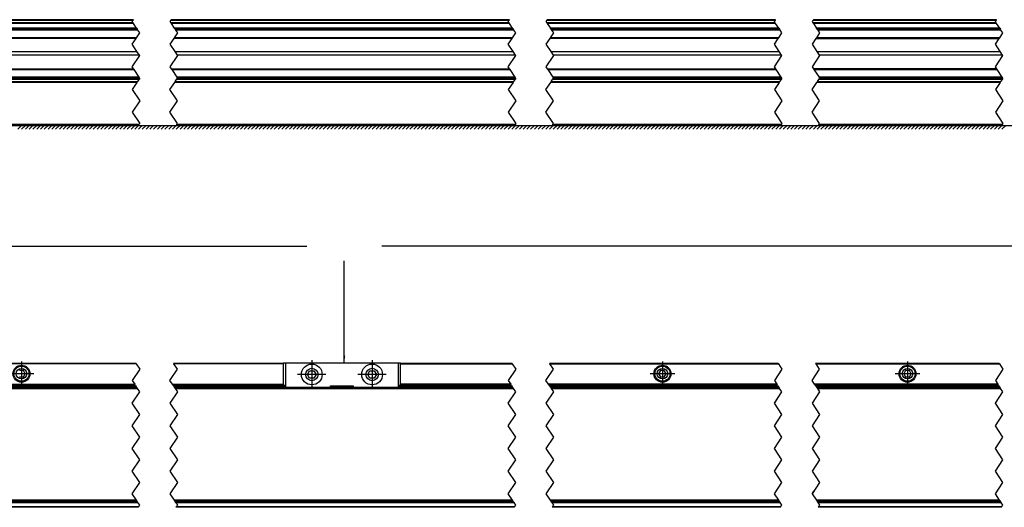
# Model space of a CAD drawing. Header units: inches. Extents: x -381 to 2260, y -418 to 176.
# Tile 18 of 24: x 23 to 284, y -136 to -7. Entities that reach past the tile are written whole.
import ezdxf

# ---------------------------------------------------------------- set-up
doc = ezdxf.new("R2010")
doc.units = ezdxf.units.IN
doc.linetypes.add('DOT_CENTER', pattern=[14, 12, -1, 0, -1])
doc.layers.add('1', color=7, linetype='Continuous')
doc.dimstyles.get("Standard").update_dxf_attribs({"dimtxt": 0.18, "dimasz": 0.18, "dimexe": 0.18, "dimexo": 0.0625, "dimgap": 0.09, "dimtad": 0, "dimtih": 1, "dimtoh": 1, "dimdec": 4, "dimzin": 0, "dimdsep": 46, "dimtxsty": 'Standard', "dimcen": 0.09, "dimadec": 0, "dimazin": 0, "dimtfac": 1, "dimtdec": 4, "dimtofl": 0, "dimtmove": 0, "dimatfit": 3, "dimfxl": 1, "dimtolj": 1, "dimtzin": 0, "dimarcsym": 0})

# ---------------------------------------------------------------- blocks, each defined once
blk = doc.blocks.new('SOPORTE_SV_1340__9', base_point=(-179.5, -132.5))
at = {"color": 7, "linetype": 'Continuous'}
for p, q in [((-2.1, -97.89), (53.29, -97.89)), ((53.43, -98.09), (-1.96, -98.09)), ((63.29, -97.89), (92.5, -97.89)), ((92.5, -98.09), (63.43, -98.09)), ((92.5, -98.09), (92.5, -97.89)), ((93, -97.89), (92.5, -97.89)), ((92.5, -103.49), (92.5, -98.09)), ((93, -97.89), (93, -104.39)), ((123, -97.89), (93, -97.89)), ((123, -104.39), (123, -97.89)), ((123.5, -97.89), (123, -97.89)), ((123.5, -98.09), (123.5, -97.89)), ((123.5, -97.89), (153.03, -97.89)), ((123.5, -98.09), (153.17, -98.09)), ((123.5, -103.49), (123.5, -98.09)), ((163.03, -97.89), (223.62, -97.89)), ((163.17, -98.09), (223.76, -98.09)), ((233.62, -97.89), (282.24, -97.89)), ((233.76, -98.09), (282.37, -98.09)), ((23.5, -99.83), (22.5, -99.83)), ((22.5, -101.56), (23.5, -101.56)), ((24, -100.69), (23.5, -99.83)), ((23.5, -101.56), (24, -100.69)), ((98.85, -100.89), (99.43, -99.89)), ((99.43, -101.89), (98.85, -100.89)), ((99.43, -99.89), (100.57, -99.89)), ((100.57, -99.89), (101.15, -100.89)), ((101.15, -100.89), (100.58, -101.89)), ((114.85, -100.89), (115.43, -99.89)), ((115.43, -101.89), (114.85, -100.89)), ((115.43, -99.89), (116.57, -99.89)), ((116.57, -99.89), (117.15, -100.89)), ((117.15, -100.89), (116.58, -101.89)), ((192.5, -99.83), (192, -100.69)), ((192, -100.69), (192.5, -101.56)), ((193.5, -99.83), (192.5, -99.83)), ((192.5, -101.56), (193.5, -101.56)), ((194, -100.69), (193.5, -99.83)), ((193.5, -101.56), (194, -100.69)), ((257.5, -99.83), (257, -100.69)), ((257, -100.69), (257.5, -101.56)), ((258.5, -99.83), (257.5, -99.83)), ((257.5, -101.56), (258.5, -101.56)), ((259, -100.69), (258.5, -99.83)), ((258.5, -101.56), (259, -100.69)), ((-2.36, -103.49), (53.03, -103.49)), ((-2.23, -103.7), (53.16, -103.7)), ((36, -103.7), (36, -103.89)), ((38, -103.7), (38, -103.89)), ((63.03, -103.49), (92.5, -103.49)), ((63.16, -103.7), (92.5, -103.7)), ((92.5, -103.7), (92.5, -103.49)), ((92.5, -103.7), (93, -103.7)), ((100.58, -101.89), (99.43, -101.89)), ((105, -104.39), (105, -103.89)), ((105, -103.89), (111, -103.89)), ((111, -103.89), (111, -104.39)), ((116.58, -101.89), (115.43, -101.89)), ((123, -103.7), (123.5, -103.7)), ((152.77, -103.49), (123.5, -103.49)), ((123.5, -103.7), (123.5, -103.49)), ((123.5, -103.7), (152.9, -103.7)), ((223.36, -103.49), (162.77, -103.49)), ((162.9, -103.7), (223.49, -103.7)), ((178, -103.7), (178, -103.89)), ((180, -103.7), (180, -103.89)), ((206, -103.7), (206, -103.89)), ((208, -103.7), (208, -103.89)), ((281.97, -103.49), (233.36, -103.49)), ((233.49, -103.7), (282.11, -103.7)), ((243, -103.7), (243, -103.89)), ((245, -103.7), (245, -103.89)), ((271, -103.7), (271, -103.89)), ((273, -103.7), (273, -103.89))]:
    blk.add_line(p, q, dxfattribs=at)
at = {"color": 2, "linetype": 'DOT_CENTER'}
for p, q in [((53.43, -98.09), (53.29, -97.89)), ((53.43, -98.09), (54.36, -99.5)), ((63.29, -97.89), (63.43, -98.09)), ((64.36, -99.5), (63.43, -98.09)), ((153.17, -98.09), (153.03, -97.89)), ((153.17, -98.09), (154.1, -99.5)), ((163.03, -97.89), (163.17, -98.09)), ((164.1, -99.5), (163.17, -98.09)), ((223.76, -98.09), (223.62, -97.89)), ((223.76, -98.09), (224.69, -99.5)), ((233.62, -97.89), (233.76, -98.09)), ((234.69, -99.5), (233.76, -98.09)), ((282.37, -98.09), (282.24, -97.89)), ((282.37, -98.09), (283.31, -99.5)), ((54.36, -99.5), (52.36, -102.5)), ((62.36, -102.5), (64.36, -99.5)), ((154.1, -99.5), (152.1, -102.5)), ((162.1, -102.5), (164.1, -99.5)), ((224.69, -99.5), (222.69, -102.5)), ((232.69, -102.5), (234.69, -99.5)), ((283.31, -99.5), (281.31, -102.5)), ((52.36, -102.5), (53.03, -103.49)), ((53.16, -103.7), (53.03, -103.49)), ((53.16, -103.7), (53.21, -103.77)), ((53.21, -103.77), (53.29, -103.89)), ((63.03, -103.49), (62.36, -102.5)), ((63.03, -103.49), (63.16, -103.7)), ((63.21, -103.77), (63.16, -103.7)), ((63.29, -103.89), (63.21, -103.77)), ((152.1, -102.5), (152.77, -103.49)), ((152.9, -103.7), (152.77, -103.49)), ((152.9, -103.7), (152.95, -103.77)), ((152.95, -103.77), (153.03, -103.89)), ((162.77, -103.49), (162.1, -102.5)), ((162.77, -103.49), (162.9, -103.7)), ((162.95, -103.77), (162.9, -103.7)), ((163.03, -103.89), (162.95, -103.77)), ((222.69, -102.5), (223.36, -103.49)), ((223.49, -103.7), (223.36, -103.49)), ((223.49, -103.7), (223.54, -103.77)), ((223.54, -103.77), (223.62, -103.89)), ((233.36, -103.49), (232.69, -102.5)), ((233.36, -103.49), (233.49, -103.7)), ((233.54, -103.77), (233.49, -103.7)), ((233.62, -103.89), (233.54, -103.77)), ((281.31, -102.5), (281.97, -103.49)), ((282.11, -103.7), (281.97, -103.49)), ((282.11, -103.7), (282.16, -103.77)), ((282.16, -103.77), (282.24, -103.89)), ((223.56, -107.19), (222.76, -108.39)), ((281.32, -108.48), (281.38, -108.39)), ((232.69, -132.5), (233.16, -131.79))]:
    blk.add_line(p, q, dxfattribs=at)
at = {"color": 7, "linetype": 'Continuous'}
for centre, radius in [((23, -100.69), 2.25), ((23, -100.69), 2), ((100, -100.89), 2.75), ((116, -100.89), 2.75), ((193, -100.69), 2.25), ((193, -100.69), 2), ((258, -100.69), 2.25), ((258, -100.69), 2), ((23, -100.69), 1.39), ((100, -100.89), 1.65), ((116, -100.89), 1.65), ((193, -100.69), 1.39), ((258, -100.69), 1.39)]:
    blk.add_circle(centre, radius, dxfattribs=at)
at = {"layer": '1', "color": 2, "linetype": 'DOT_CENTER'}
for p, q in [((23, -97.44), (23, -103.94)), ((100, -97.14), (100, -104.64)), ((116, -97.14), (116, -104.64)), ((193, -97.44), (193, -103.94)), ((258, -97.44), (258, -103.94)), ((26.25, -100.69), (19.75, -100.69)), ((103.75, -100.89), (96.25, -100.89)), ((119.75, -100.89), (112.25, -100.89)), ((196.25, -100.69), (189.75, -100.69)), ((261.25, -100.69), (254.75, -100.69))]:
    blk.add_line(p, q, dxfattribs=at)
blk = doc.blocks.new('PERFIL_SV_1340__10', base_point=(-183, -136.14))
at = {"color": 7, "linetype": 'Continuous'}
for p, q in [((-2.1, -103.89), (53.29, -103.89)), ((53.43, -104.09), (-1.96, -104.09)), ((53.62, -104.39), (-1.77, -104.39)), ((63.29, -103.89), (93, -103.89)), ((93, -104.09), (63.43, -104.09)), ((153.36, -104.39), (63.62, -104.39)), ((111, -104.09), (105, -104.09)), ((123, -103.89), (153.03, -103.89)), ((153.17, -104.09), (123, -104.09)), ((163.03, -103.89), (223.62, -103.89)), ((223.76, -104.09), (163.17, -104.09)), ((223.95, -104.39), (163.36, -104.39)), ((233.62, -103.89), (282.24, -103.89)), ((282.37, -104.09), (233.76, -104.09)), ((282.57, -104.39), (233.95, -104.39)), ((-1.63, -104.59), (53.76, -104.59)), ((63.76, -104.59), (153.5, -104.59)), ((163.5, -104.59), (224.09, -104.59)), ((234.09, -104.59), (282.7, -104.59)), ((53.49, -134.2), (-1.9, -134.2)), ((-1.78, -134.37), (53.61, -134.37)), ((53.89, -134.79), (-1.5, -134.79)), ((-1.49, -134.81), (53.9, -134.81)), ((153.23, -134.2), (63.49, -134.2)), ((63.61, -134.37), (153.35, -134.37)), ((153.63, -134.79), (63.89, -134.79)), ((63.9, -134.81), (153.64, -134.81)), ((223.83, -134.2), (163.23, -134.2)), ((163.35, -134.37), (223.94, -134.37)), ((224.22, -134.79), (163.63, -134.79)), ((163.64, -134.81), (224.24, -134.81)), ((282.44, -134.2), (233.83, -134.2)), ((233.94, -134.37), (282.56, -134.37)), ((282.83, -134.79), (234.22, -134.79)), ((234.24, -134.81), (282.85, -134.81)), ((53.97, -136.09), (-1.42, -136.09)), ((-1.29, -135.89), (54.1, -135.89)), ((153.71, -136.09), (63.97, -136.09)), ((64.1, -135.89), (153.84, -135.89)), ((224.3, -136.09), (163.71, -136.09)), ((163.84, -135.89), (224.43, -135.89)), ((282.91, -136.09), (234.3, -136.09)), ((234.43, -135.89), (283.05, -135.89))]:
    blk.add_line(p, q, dxfattribs=at)
at = {"color": 2, "linetype": 'DOT_CENTER'}
for p, q in [((53.43, -104.09), (53.29, -103.89)), ((53.62, -104.39), (53.43, -104.09)), ((53.76, -104.59), (53.62, -104.39)), ((63.29, -103.89), (63.43, -104.09)), ((63.43, -104.09), (63.62, -104.39)), ((63.62, -104.39), (63.76, -104.59)), ((153.17, -104.09), (153.03, -103.89)), ((153.36, -104.39), (153.17, -104.09)), ((153.5, -104.59), (153.36, -104.39)), ((163.03, -103.89), (163.17, -104.09)), ((163.17, -104.09), (163.36, -104.39)), ((163.36, -104.39), (163.5, -104.59)), ((223.76, -104.09), (223.62, -103.89)), ((223.95, -104.39), (223.76, -104.09)), ((224.09, -104.59), (223.95, -104.39)), ((233.62, -103.89), (233.76, -104.09)), ((233.76, -104.09), (233.95, -104.39)), ((233.95, -104.39), (234.09, -104.59)), ((282.37, -104.09), (282.24, -103.89)), ((282.57, -104.39), (282.37, -104.09)), ((282.7, -104.59), (282.57, -104.39)), ((52.36, -108.5), (54.36, -105.5)), ((54.36, -105.5), (53.76, -104.59)), ((64.36, -105.5), (62.36, -108.5)), ((63.76, -104.59), (64.36, -105.5)), ((152.1, -108.5), (154.1, -105.5)), ((154.1, -105.5), (153.5, -104.59)), ((164.1, -105.5), (162.1, -108.5)), ((163.5, -104.59), (164.1, -105.5)), ((222.69, -108.5), (224.69, -105.5)), ((224.69, -105.5), (224.09, -104.59)), ((234.69, -105.5), (232.69, -108.5)), ((234.09, -104.59), (234.69, -105.5)), ((281.31, -108.5), (283.31, -105.5)), ((283.31, -105.5), (282.7, -104.59)), ((54.36, -111.5), (52.36, -108.5)), ((62.36, -108.5), (64.36, -111.5)), ((154.1, -111.5), (152.1, -108.5)), ((162.1, -108.5), (164.1, -111.5)), ((224.69, -111.5), (222.69, -108.5)), ((232.69, -108.5), (234.69, -111.5)), ((283.31, -111.5), (281.31, -108.5)), ((52.36, -114.5), (54.36, -111.5)), ((64.36, -111.5), (62.36, -114.5)), ((152.1, -114.5), (154.1, -111.5)), ((164.1, -111.5), (162.1, -114.5)), ((222.69, -114.5), (224.69, -111.5)), ((234.69, -111.5), (232.69, -114.5)), ((281.31, -114.5), (283.31, -111.5)), ((54.36, -117.5), (52.36, -114.5)), ((62.36, -114.5), (64.36, -117.5)), ((154.1, -117.5), (152.1, -114.5)), ((162.1, -114.5), (164.1, -117.5)), ((224.69, -117.5), (222.69, -114.5)), ((232.69, -114.5), (234.69, -117.5)), ((283.31, -117.5), (281.31, -114.5)), ((52.36, -120.5), (54.36, -117.5)), ((64.36, -117.5), (62.36, -120.5)), ((152.1, -120.5), (154.1, -117.5)), ((164.1, -117.5), (162.1, -120.5)), ((222.69, -120.5), (224.69, -117.5)), ((234.69, -117.5), (232.69, -120.5)), ((281.31, -120.5), (283.31, -117.5)), ((54.36, -123.5), (52.36, -120.5)), ((62.36, -120.5), (64.36, -123.5)), ((154.1, -123.5), (152.1, -120.5)), ((162.1, -120.5), (164.1, -123.5)), ((224.69, -123.5), (222.69, -120.5)), ((232.69, -120.5), (234.69, -123.5)), ((283.31, -123.5), (281.31, -120.5)), ((52.36, -126.5), (54.36, -123.5)), ((64.36, -123.5), (62.36, -126.5)), ((152.1, -126.5), (154.1, -123.5)), ((164.1, -123.5), (162.1, -126.5)), ((222.69, -126.5), (224.69, -123.5)), ((234.69, -123.5), (232.69, -126.5)), ((281.31, -126.5), (283.31, -123.5)), ((54.36, -129.5), (52.36, -126.5)), ((62.36, -126.5), (64.36, -129.5)), ((154.1, -129.5), (152.1, -126.5)), ((162.1, -126.5), (164.1, -129.5)), ((224.69, -129.5), (222.69, -126.5)), ((232.69, -126.5), (234.69, -129.5)), ((283.31, -129.5), (281.31, -126.5)), ((52.36, -132.5), (54.36, -129.5)), ((64.36, -129.5), (62.36, -132.5)), ((152.1, -132.5), (154.1, -129.5)), ((164.1, -129.5), (162.1, -132.5)), ((222.69, -132.5), (224.69, -129.5)), ((234.69, -129.5), (232.69, -132.5)), ((281.31, -132.5), (283.31, -129.5)), ((53.49, -134.2), (52.36, -132.5)), ((62.36, -132.5), (63.49, -134.2)), ((153.23, -134.2), (152.1, -132.5)), ((162.1, -132.5), (163.23, -134.2)), ((223.83, -134.2), (222.69, -132.5)), ((232.69, -132.5), (233.83, -134.2)), ((282.44, -134.2), (281.31, -132.5)), ((53.61, -134.37), (53.49, -134.2)), ((53.89, -134.79), (53.61, -134.37)), ((53.9, -134.81), (53.89, -134.79)), ((54.36, -135.5), (53.9, -134.81)), ((54.1, -135.89), (54.36, -135.5)), ((63.49, -134.2), (63.61, -134.37)), ((63.61, -134.37), (63.89, -134.79)), ((63.89, -134.79), (63.9, -134.81)), ((63.9, -134.81), (64.36, -135.5)), ((64.36, -135.5), (64.1, -135.89)), ((153.35, -134.37), (153.23, -134.2)), ((153.63, -134.79), (153.35, -134.37)), ((153.64, -134.81), (153.63, -134.79)), ((154.1, -135.5), (153.64, -134.81)), ((153.84, -135.89), (154.1, -135.5)), ((163.23, -134.2), (163.35, -134.37)), ((163.35, -134.37), (163.63, -134.79)), ((163.63, -134.79), (163.64, -134.81)), ((163.64, -134.81), (164.1, -135.5)), ((164.1, -135.5), (163.84, -135.89)), ((223.94, -134.37), (223.83, -134.2)), ((224.22, -134.79), (223.94, -134.37)), ((224.24, -134.81), (224.22, -134.79)), ((224.69, -135.5), (224.24, -134.81)), ((224.43, -135.89), (224.69, -135.5)), ((233.83, -134.2), (233.94, -134.37)), ((233.94, -134.37), (234.22, -134.79)), ((234.22, -134.79), (234.24, -134.81)), ((234.24, -134.81), (234.69, -135.5)), ((234.69, -135.5), (234.43, -135.89)), ((282.56, -134.37), (282.44, -134.2)), ((282.83, -134.79), (282.56, -134.37)), ((282.85, -134.81), (282.83, -134.79)), ((283.31, -135.5), (282.85, -134.81)), ((283.05, -135.89), (283.31, -135.5)), ((53.97, -136.09), (54.1, -135.89)), ((64.1, -135.89), (63.97, -136.09)), ((153.71, -136.09), (153.84, -135.89)), ((163.84, -135.89), (163.71, -136.09)), ((224.3, -136.09), (224.43, -135.89)), ((234.43, -135.89), (234.3, -136.09)), ((282.91, -136.09), (283.05, -135.89))]:
    blk.add_line(p, q, dxfattribs=at)
blk = doc.blocks.new('REGLA_SV_1340__12', base_point=(-183, -158.1))
for name, p in [('SOPORTE_SV_1340__9', (-179.5, -132.5)), ('PERFIL_SV_1340__10', (-183, -136.14))]:
    blk.add_blockref(name, p)
blk = doc.blocks.new('SOPORTE_SV_1340__14', base_point=(-179.5, -34.89))
at = {"color": 7, "linetype": 'Continuous'}
for p, q in [((53.63, -23.49), (-1.76, -23.49)), ((-1.63, -23.31), (53.76, -23.31)), ((54.14, -22.74), (-1.25, -22.74)), ((54.15, -22.72), (-1.24, -22.72)), ((153.37, -23.49), (63.63, -23.49)), ((63.76, -23.31), (153.5, -23.31)), ((153.88, -22.74), (64.14, -22.74)), ((153.89, -22.72), (64.15, -22.72)), ((223.96, -23.49), (163.37, -23.49)), ((163.5, -23.31), (224.09, -23.31)), ((224.47, -22.74), (163.88, -22.74)), ((224.48, -22.72), (163.89, -22.72)), ((282.58, -23.49), (233.96, -23.49)), ((234.09, -23.31), (282.7, -23.31)), ((283.08, -22.74), (234.47, -22.74)), ((283.09, -22.72), (234.48, -22.72)), ((-1.36, -34.89), (54.03, -34.89)), ((54.16, -34.69), (-1.23, -34.69)), ((64.03, -34.89), (153.77, -34.89)), ((153.9, -34.69), (64.16, -34.69)), ((163.77, -34.89), (224.36, -34.89)), ((224.49, -34.69), (163.9, -34.69)), ((234.36, -34.89), (282.98, -34.89)), ((283.11, -34.69), (234.49, -34.69))]:
    blk.add_line(p, q, dxfattribs=at)
at = {"color": 2, "linetype": 'DOT_CENTER'}
for p, q in [((53.63, -23.49), (52.36, -25.39)), ((53.63, -23.49), (53.76, -23.31)), ((54.14, -22.74), (53.76, -23.31)), ((54.14, -22.74), (54.15, -22.72)), ((62.36, -25.39), (63.63, -23.49)), ((63.76, -23.31), (63.63, -23.49)), ((63.76, -23.31), (64.14, -22.74)), ((64.15, -22.72), (64.14, -22.74)), ((153.37, -23.49), (152.1, -25.39)), ((153.37, -23.49), (153.5, -23.31)), ((153.88, -22.74), (153.5, -23.31)), ((153.88, -22.74), (153.89, -22.72)), ((162.1, -25.39), (163.37, -23.49)), ((163.5, -23.31), (163.37, -23.49)), ((163.5, -23.31), (163.88, -22.74)), ((163.89, -22.72), (163.88, -22.74)), ((223.96, -23.49), (222.69, -25.39)), ((223.96, -23.49), (224.09, -23.31)), ((224.47, -22.74), (224.09, -23.31)), ((224.47, -22.74), (224.48, -22.72)), ((232.69, -25.39), (233.96, -23.49)), ((234.09, -23.31), (233.96, -23.49)), ((234.09, -23.31), (234.47, -22.74)), ((234.48, -22.72), (234.47, -22.74)), ((282.58, -23.49), (281.31, -25.39)), ((282.58, -23.49), (282.7, -23.31)), ((283.08, -22.74), (282.7, -23.31)), ((283.08, -22.74), (283.09, -22.72)), ((52.36, -25.39), (54.36, -28.39)), ((64.36, -28.39), (62.36, -25.39)), ((152.1, -25.39), (154.1, -28.39)), ((164.1, -28.39), (162.1, -25.39)), ((222.69, -25.39), (224.69, -28.39)), ((234.69, -28.39), (232.69, -25.39)), ((281.31, -25.39), (283.31, -28.39)), ((54.36, -28.39), (52.36, -31.39)), ((62.36, -31.39), (64.36, -28.39)), ((154.1, -28.39), (152.1, -31.39)), ((162.1, -31.39), (164.1, -28.39)), ((224.69, -28.39), (222.69, -31.39)), ((232.69, -31.39), (234.69, -28.39)), ((283.31, -28.39), (281.31, -31.39)), ((52.36, -31.39), (54.36, -34.39)), ((52.36, -31.39), (52.7, -31.89)), ((64.36, -34.39), (62.36, -31.39)), ((152.1, -31.39), (154.1, -34.39)), ((152.42, -31.87), (152.43, -31.89)), ((164.1, -34.39), (162.1, -31.39)), ((222.69, -31.39), (224.69, -34.39)), ((222.69, -31.39), (223.03, -31.89)), ((234.69, -34.39), (232.69, -31.39)), ((281.31, -31.39), (281.64, -31.89)), ((281.31, -31.39), (283.31, -34.39)), ((54.03, -34.89), (54.16, -34.69)), ((54.36, -34.39), (54.16, -34.69)), ((64.16, -34.69), (64.03, -34.89)), ((64.16, -34.69), (64.36, -34.39)), ((153.77, -34.89), (153.9, -34.69)), ((154.1, -34.39), (153.9, -34.69)), ((163.9, -34.69), (163.77, -34.89)), ((163.9, -34.69), (164.1, -34.39)), ((224.36, -34.89), (224.49, -34.69)), ((224.69, -34.39), (224.49, -34.69)), ((234.49, -34.69), (234.36, -34.89)), ((234.49, -34.69), (234.69, -34.39)), ((282.98, -34.89), (283.11, -34.69)), ((283.31, -34.39), (283.11, -34.69))]:
    blk.add_line(p, q, dxfattribs=at)
blk = doc.blocks.new('PERFIL_SV_1340__15', base_point=(-183, -24.64))
at = {"color": 7, "linetype": 'Continuous'}
for p, q in [((52.58, -7.72), (-2.81, -7.72)), ((-2.76, -6.99), (52.63, -6.99)), ((52.7, -6.89), (-2.69, -6.89)), ((152.32, -7.72), (62.58, -7.72)), ((62.63, -6.99), (152.37, -6.99)), ((152.44, -6.89), (62.7, -6.89)), ((222.91, -7.72), (162.32, -7.72)), ((162.37, -6.99), (222.96, -6.99)), ((223.03, -6.89), (162.44, -6.89)), ((281.52, -7.72), (232.91, -7.72)), ((232.96, -6.99), (281.58, -6.99)), ((281.64, -6.89), (233.03, -6.89)), ((52.7, -7.9), (-2.69, -7.9)), ((53.53, -9.15), (-1.86, -9.15)), ((-1.67, -9.44), (53.72, -9.44)), ((53.86, -9.64), (-1.53, -9.64)), ((152.44, -7.9), (62.7, -7.9)), ((153.27, -9.15), (63.53, -9.15)), ((63.72, -9.44), (153.46, -9.44)), ((153.6, -9.64), (63.86, -9.64)), ((223.03, -7.9), (162.44, -7.9)), ((223.87, -9.15), (163.27, -9.15)), ((163.46, -9.44), (224.06, -9.44)), ((224.19, -9.64), (163.6, -9.64)), ((281.65, -7.9), (233.03, -7.9)), ((282.48, -9.15), (233.87, -9.15)), ((234.06, -9.44), (282.67, -9.44)), ((282.8, -9.64), (234.19, -9.64)), ((53.38, -11.86), (-2, -11.86)), ((53.52, -11.66), (-1.87, -11.66)), ((153.12, -11.86), (63.38, -11.86)), ((153.26, -11.66), (63.52, -11.66)), ((223.72, -11.86), (163.12, -11.86)), ((223.85, -11.66), (163.26, -11.66)), ((233.72, -11.86), (282.33, -11.86)), ((282.46, -11.66), (233.85, -11.66)), ((-1.76, -15.29), (53.63, -15.29)), ((63.63, -15.29), (153.37, -15.29)), ((163.37, -15.29), (223.96, -15.29)), ((233.96, -15.29), (282.57, -15.29)), ((54.27, -16.26), (-1.12, -16.26)), ((154.01, -16.26), (64.27, -16.26)), ((224.6, -16.26), (164.01, -16.26)), ((283.22, -16.26), (234.6, -16.26)), ((-2.67, -19.93), (52.72, -19.93)), ((-2.54, -20.13), (52.85, -20.13)), ((62.72, -19.93), (152.46, -19.93)), ((62.85, -20.13), (152.59, -20.13)), ((162.46, -19.93), (223.05, -19.93)), ((162.59, -20.13), (223.18, -20.13)), ((281.66, -19.93), (233.05, -19.93)), ((233.18, -20.13), (281.8, -20.13)), ((54.2, -22.15), (-1.19, -22.15)), ((-1.19, -22.64), (54.2, -22.64)), ((54.33, -22.35), (-1.05, -22.35)), ((153.94, -22.15), (64.2, -22.15)), ((64.2, -22.64), (153.94, -22.64)), ((154.07, -22.35), (64.33, -22.35)), ((224.53, -22.15), (163.94, -22.15)), ((163.94, -22.64), (224.53, -22.64)), ((224.67, -22.35), (164.07, -22.35)), ((283.15, -22.15), (234.53, -22.15)), ((234.53, -22.64), (283.15, -22.64)), ((283.28, -22.35), (234.67, -22.35))]:
    blk.add_line(p, q, dxfattribs=at)
at = {"color": 2, "linetype": 'DOT_CENTER'}
for p, q in [((52.36, -7.39), (52.63, -6.99)), ((52.58, -7.72), (52.36, -7.39)), ((52.7, -7.9), (52.58, -7.72)), ((52.63, -6.99), (52.7, -6.89)), ((62.63, -6.99), (62.36, -7.39)), ((62.36, -7.39), (62.58, -7.72)), ((62.58, -7.72), (62.7, -7.9)), ((62.7, -6.89), (62.63, -6.99)), ((152.1, -7.39), (152.37, -6.99)), ((152.32, -7.72), (152.1, -7.39)), ((152.44, -7.9), (152.32, -7.72)), ((152.37, -6.99), (152.44, -6.89)), ((162.37, -6.99), (162.1, -7.39)), ((162.1, -7.39), (162.32, -7.72)), ((162.32, -7.72), (162.44, -7.9)), ((162.44, -6.89), (162.37, -6.99)), ((222.69, -7.39), (222.96, -6.99)), ((222.91, -7.72), (222.69, -7.39)), ((223.03, -7.9), (222.91, -7.72)), ((222.96, -6.99), (223.03, -6.89)), ((232.96, -6.99), (232.69, -7.39)), ((232.69, -7.39), (232.91, -7.72)), ((232.91, -7.72), (233.03, -7.9)), ((233.03, -6.89), (232.96, -6.99)), ((281.31, -7.39), (281.58, -6.99)), ((281.52, -7.72), (281.31, -7.39)), ((281.65, -7.9), (281.52, -7.72)), ((281.58, -6.99), (281.64, -6.89)), ((53.53, -9.15), (52.7, -7.9)), ((53.52, -11.66), (54.36, -10.39)), ((53.53, -9.15), (53.72, -9.44)), ((53.86, -9.64), (53.72, -9.44)), ((54.36, -10.39), (53.86, -9.64)), ((62.7, -7.9), (63.53, -9.15)), ((64.36, -10.39), (63.52, -11.66)), ((63.72, -9.44), (63.53, -9.15)), ((63.72, -9.44), (63.86, -9.64)), ((63.86, -9.64), (64.36, -10.39)), ((153.27, -9.15), (152.44, -7.9)), ((153.26, -11.66), (154.1, -10.39)), ((153.27, -9.15), (153.46, -9.44)), ((153.6, -9.64), (153.46, -9.44)), ((154.1, -10.39), (153.6, -9.64)), ((162.44, -7.9), (163.27, -9.15)), ((164.1, -10.39), (163.26, -11.66)), ((163.46, -9.44), (163.27, -9.15)), ((163.46, -9.44), (163.6, -9.64)), ((163.6, -9.64), (164.1, -10.39)), ((223.87, -9.15), (223.03, -7.9)), ((223.85, -11.66), (224.69, -10.39)), ((223.87, -9.15), (224.06, -9.44)), ((224.19, -9.64), (224.06, -9.44)), ((224.69, -10.39), (224.19, -9.64)), ((233.03, -7.9), (233.87, -9.15)), ((234.69, -10.39), (233.85, -11.66)), ((234.06, -9.44), (233.87, -9.15)), ((234.06, -9.44), (234.19, -9.64)), ((234.19, -9.64), (234.69, -10.39)), ((282.48, -9.15), (281.65, -7.9)), ((282.46, -11.66), (283.31, -10.39)), ((282.48, -9.15), (282.67, -9.44)), ((282.8, -9.64), (282.67, -9.44)), ((283.31, -10.39), (282.8, -9.64)), ((52.36, -13.39), (53.38, -11.86)), ((53.38, -11.86), (53.52, -11.66)), ((63.38, -11.86), (62.36, -13.39)), ((63.52, -11.66), (63.38, -11.86)), ((152.1, -13.39), (153.12, -11.86)), ((153.12, -11.86), (153.26, -11.66)), ((163.12, -11.86), (162.1, -13.39)), ((163.26, -11.66), (163.12, -11.86)), ((222.69, -13.39), (223.72, -11.86)), ((223.72, -11.86), (223.85, -11.66)), ((233.72, -11.86), (232.69, -13.39)), ((233.85, -11.66), (233.72, -11.86)), ((281.31, -13.39), (282.33, -11.86)), ((282.33, -11.86), (282.46, -11.66)), ((53.63, -15.29), (52.36, -13.39)), ((54.27, -16.26), (53.63, -15.29)), ((62.36, -13.39), (63.63, -15.29)), ((63.63, -15.29), (64.27, -16.26)), ((153.37, -15.29), (152.1, -13.39)), ((154.01, -16.26), (153.37, -15.29)), ((162.1, -13.39), (163.37, -15.29)), ((163.37, -15.29), (164.01, -16.26)), ((223.96, -15.29), (222.69, -13.39)), ((224.6, -16.26), (223.96, -15.29)), ((232.69, -13.39), (233.96, -15.29)), ((233.96, -15.29), (234.6, -16.26)), ((282.57, -15.29), (281.31, -13.39)), ((283.22, -16.26), (282.57, -15.29)), ((52.36, -19.39), (54.36, -16.39)), ((54.36, -16.39), (54.27, -16.26)), ((64.36, -16.39), (62.36, -19.39)), ((64.27, -16.26), (64.36, -16.39)), ((152.1, -19.39), (154.1, -16.39)), ((154.1, -16.39), (154.01, -16.26)), ((164.1, -16.39), (162.1, -19.39)), ((164.01, -16.26), (164.1, -16.39)), ((222.69, -19.39), (224.69, -16.39)), ((224.69, -16.39), (224.6, -16.26)), ((234.69, -16.39), (232.69, -19.39)), ((234.6, -16.26), (234.69, -16.39)), ((281.31, -19.39), (283.31, -16.39)), ((283.31, -16.39), (283.22, -16.26)), ((52.72, -19.93), (52.36, -19.39)), ((52.85, -20.13), (52.72, -19.93)), ((54.2, -22.15), (52.85, -20.13)), ((62.36, -19.39), (62.72, -19.93)), ((62.72, -19.93), (62.85, -20.13)), ((62.85, -20.13), (64.2, -22.15)), ((152.46, -19.93), (152.1, -19.39)), ((152.59, -20.13), (152.46, -19.93)), ((153.94, -22.15), (152.59, -20.13)), ((162.1, -19.39), (162.46, -19.93)), ((162.46, -19.93), (162.59, -20.13)), ((162.59, -20.13), (163.94, -22.15)), ((223.05, -19.93), (222.69, -19.39)), ((223.18, -20.13), (223.05, -19.93)), ((224.53, -22.15), (223.18, -20.13)), ((232.69, -19.39), (233.05, -19.93)), ((233.05, -19.93), (233.18, -20.13)), ((233.18, -20.13), (234.53, -22.15)), ((281.66, -19.93), (281.31, -19.39)), ((281.8, -20.13), (281.66, -19.93)), ((283.15, -22.15), (281.8, -20.13)), ((54.15, -22.72), (54.2, -22.64)), ((54.33, -22.35), (54.2, -22.15)), ((54.36, -22.39), (54.2, -22.64)), ((54.33, -22.35), (54.36, -22.39)), ((64.2, -22.64), (64.15, -22.72)), ((64.2, -22.15), (64.33, -22.35)), ((64.2, -22.64), (64.36, -22.39)), ((64.36, -22.39), (64.33, -22.35)), ((153.89, -22.72), (153.94, -22.64)), ((154.07, -22.35), (153.94, -22.15)), ((154.1, -22.39), (153.94, -22.64)), ((154.07, -22.35), (154.1, -22.39)), ((163.94, -22.64), (163.89, -22.72)), ((163.94, -22.15), (164.07, -22.35)), ((163.94, -22.64), (164.1, -22.39)), ((164.1, -22.39), (164.07, -22.35)), ((224.48, -22.72), (224.53, -22.64)), ((224.67, -22.35), (224.53, -22.15)), ((224.69, -22.39), (224.53, -22.64)), ((224.67, -22.35), (224.69, -22.39)), ((234.53, -22.64), (234.48, -22.72)), ((234.53, -22.15), (234.67, -22.35)), ((234.53, -22.64), (234.69, -22.39)), ((234.69, -22.39), (234.67, -22.35)), ((283.09, -22.72), (283.15, -22.64)), ((283.28, -22.35), (283.15, -22.15)), ((283.31, -22.39), (283.15, -22.64)), ((283.28, -22.35), (283.31, -22.39))]:
    blk.add_line(p, q, dxfattribs=at)
blk = doc.blocks.new('REGLA_SV_1340__17', base_point=(-183, -34.89))
for name, p in [('PERFIL_SV_1340__15', (-183, -24.64)), ('SOPORTE_SV_1340__14', (-179.5, -34.89))]:
    blk.add_blockref(name, p)
blk = doc.blocks.new('Inferior1', base_point=(-42, -20.895))
at = {"layer": '1', "color": 7, "linetype": 'Continuous'}
for p, q in [((-187.788, -34.895), (416.212, -34.895)), ((23.046, -34.895), (22.046, -35.895)), ((24.046, -34.895), (23.046, -35.895)), ((25.046, -34.895), (24.046, -35.895)), ((26.046, -34.895), (25.046, -35.895)), ((27.046, -34.895), (26.046, -35.895)), ((28.046, -34.895), (27.046, -35.895)), ((29.046, -34.895), (28.046, -35.895)), ((30.046, -34.895), (29.046, -35.895)), ((31.046, -34.895), (30.046, -35.895)), ((32.046, -34.895), (31.046, -35.895)), ((33.046, -34.895), (32.046, -35.895)), ((34.046, -34.895), (33.046, -35.895)), ((35.046, -34.895), (34.046, -35.895)), ((36.046, -34.895), (35.046, -35.895)), ((37.046, -34.895), (36.046, -35.895)), ((38.046, -34.895), (37.046, -35.895)), ((39.046, -34.895), (38.046, -35.895)), ((40.046, -34.895), (39.046, -35.895)), ((41.046, -34.895), (40.046, -35.895)), ((42.046, -34.895), (41.046, -35.895)), ((43.046, -34.895), (42.046, -35.895)), ((44.046, -34.895), (43.046, -35.895)), ((45.046, -34.895), (44.046, -35.895)), ((46.046, -34.895), (45.046, -35.895)), ((47.046, -34.895), (46.046, -35.895)), ((48.046, -34.895), (47.046, -35.895)), ((49.046, -34.895), (48.046, -35.895)), ((50.046, -34.895), (49.046, -35.895)), ((51.046, -34.895), (50.046, -35.895)), ((52.046, -34.895), (51.046, -35.895)), ((53.046, -34.895), (52.046, -35.895)), ((54.046, -34.895), (53.046, -35.895)), ((55.046, -34.895), (54.046, -35.895)), ((56.046, -34.895), (55.046, -35.895)), ((57.046, -34.895), (56.046, -35.895)), ((58.046, -34.895), (57.046, -35.895)), ((59.046, -34.895), (58.046, -35.895)), ((60.046, -34.895), (59.046, -35.895)), ((61.046, -34.895), (60.046, -35.895)), ((62.046, -34.895), (61.046, -35.895)), ((63.046, -34.895), (62.046, -35.895)), ((64.046, -34.895), (63.046, -35.895)), ((65.046, -34.895), (64.046, -35.895)), ((66.046, -34.895), (65.046, -35.895)), ((67.046, -34.895), (66.046, -35.895)), ((68.046, -34.895), (67.046, -35.895)), ((69.046, -34.895), (68.046, -35.895)), ((70.046, -34.895), (69.046, -35.895)), ((71.046, -34.895), (70.046, -35.895)), ((72.046, -34.895), (71.046, -35.895)), ((73.046, -34.895), (72.046, -35.895)), ((74.046, -34.895), (73.046, -35.895)), ((75.046, -34.895), (74.046, -35.895)), ((76.046, -34.895), (75.046, -35.895)), ((77.046, -34.895), (76.046, -35.895)), ((78.046, -34.895), (77.046, -35.895)), ((79.046, -34.895), (78.046, -35.895)), ((80.046, -34.895), (79.046, -35.895)), ((81.046, -34.895), (80.046, -35.895)), ((82.046, -34.895), (81.046, -35.895)), ((83.046, -34.895), (82.046, -35.895)), ((84.046, -34.895), (83.046, -35.895)), ((85.046, -34.895), (84.046, -35.895)), ((86.046, -34.895), (85.046, -35.895)), ((87.046, -34.895), (86.046, -35.895)), ((88.046, -34.895), (87.046, -35.895)), ((89.046, -34.895), (88.046, -35.895)), ((90.046, -34.895), (89.046, -35.895)), ((91.046, -34.895), (90.046, -35.895)), ((92.046, -34.895), (91.046, -35.895)), ((93.046, -34.895), (92.046, -35.895)), ((94.046, -34.895), (93.046, -35.895)), ((95.046, -34.895), (94.046, -35.895)), ((96.046, -34.895), (95.046, -35.895)), ((97.046, -34.895), (96.046, -35.895)), ((98.046, -34.895), (97.046, -35.895)), ((99.046, -34.895), (98.046, -35.895)), ((100.046, -34.895), (99.046, -35.895)), ((101.046, -34.895), (100.046, -35.895)), ((102.046, -34.895), (101.046, -35.895)), ((103.046, -34.895), (102.046, -35.895)), ((104.046, -34.895), (103.046, -35.895)), ((105.046, -34.895), (104.046, -35.895)), ((106.046, -34.895), (105.046, -35.895)), ((107.046, -34.895), (106.046, -35.895)), ((108.046, -34.895), (107.046, -35.895)), ((109.046, -34.895), (108.046, -35.895)), ((110.046, -34.895), (109.046, -35.895)), ((111.046, -34.895), (110.046, -35.895)), ((112.046, -34.895), (111.046, -35.895)), ((113.046, -34.895), (112.046, -35.895)), ((114.046, -34.895), (113.046, -35.895)), ((115.046, -34.895), (114.046, -35.895)), ((116.046, -34.895), (115.046, -35.895)), ((117.046, -34.895), (116.046, -35.895)), ((118.046, -34.895), (117.046, -35.895)), ((119.046, -34.895), (118.046, -35.895)), ((120.046, -34.895), (119.046, -35.895)), ((121.046, -34.895), (120.046, -35.895)), ((122.046, -34.895), (121.046, -35.895)), ((123.046, -34.895), (122.046, -35.895)), ((124.046, -34.895), (123.046, -35.895)), ((125.046, -34.895), (124.046, -35.895)), ((126.046, -34.895), (125.046, -35.895)), ((127.046, -34.895), (126.046, -35.895)), ((128.046, -34.895), (127.046, -35.895)), ((129.046, -34.895), (128.046, -35.895)), ((130.046, -34.895), (129.046, -35.895)), ((131.046, -34.895), (130.046, -35.895)), ((132.046, -34.895), (131.046, -35.895)), ((133.046, -34.895), (132.046, -35.895)), ((134.046, -34.895), (133.046, -35.895)), ((135.046, -34.895), (134.046, -35.895)), ((136.046, -34.895), (135.046, -35.895)), ((137.046, -34.895), (136.046, -35.895)), ((138.046, -34.895), (137.046, -35.895)), ((139.046, -34.895), (138.046, -35.895)), ((140.046, -34.895), (139.046, -35.895)), ((141.046, -34.895), (140.046, -35.895)), ((142.046, -34.895), (141.046, -35.895)), ((143.046, -34.895), (142.046, -35.895)), ((144.046, -34.895), (143.046, -35.895)), ((145.046, -34.895), (144.046, -35.895)), ((146.046, -34.895), (145.046, -35.895)), ((147.046, -34.895), (146.046, -35.895)), ((148.046, -34.895), (147.046, -35.895)), ((149.046, -34.895), (148.046, -35.895)), ((150.046, -34.895), (149.046, -35.895)), ((151.046, -34.895), (150.046, -35.895)), ((152.046, -34.895), (151.046, -35.895)), ((153.046, -34.895), (152.046, -35.895)), ((154.046, -34.895), (153.046, -35.895)), ((155.046, -34.895), (154.046, -35.895)), ((156.046, -34.895), (155.046, -35.895)), ((157.046, -34.895), (156.046, -35.895)), ((158.046, -34.895), (157.046, -35.895)), ((159.046, -34.895), (158.046, -35.895)), ((160.046, -34.895), (159.046, -35.895)), ((161.046, -34.895), (160.046, -35.895)), ((162.046, -34.895), (161.046, -35.895)), ((163.046, -34.895), (162.046, -35.895)), ((164.046, -34.895), (163.046, -35.895)), ((165.046, -34.895), (164.046, -35.895)), ((166.046, -34.895), (165.046, -35.895)), ((167.046, -34.895), (166.046, -35.895)), ((168.046, -34.895), (167.046, -35.895)), ((169.046, -34.895), (168.046, -35.895)), ((170.046, -34.895), (169.046, -35.895)), ((171.046, -34.895), (170.046, -35.895)), ((172.046, -34.895), (171.046, -35.895)), ((173.046, -34.895), (172.046, -35.895)), ((174.046, -34.895), (173.046, -35.895)), ((175.046, -34.895), (174.046, -35.895)), ((176.046, -34.895), (175.046, -35.895)), ((177.046, -34.895), (176.046, -35.895)), ((178.046, -34.895), (177.046, -35.895)), ((179.046, -34.895), (178.046, -35.895)), ((180.046, -34.895), (179.046, -35.895)), ((181.046, -34.895), (180.046, -35.895)), ((182.046, -34.895), (181.046, -35.895)), ((183.046, -34.895), (182.046, -35.895)), ((184.046, -34.895), (183.046, -35.895)), ((185.046, -34.895), (184.046, -35.895)), ((186.046, -34.895), (185.046, -35.895)), ((187.046, -34.895), (186.046, -35.895)), ((188.046, -34.895), (187.046, -35.895)), ((189.046, -34.895), (188.046, -35.895)), ((190.046, -34.895), (189.046, -35.895)), ((191.046, -34.895), (190.046, -35.895)), ((192.046, -34.895), (191.046, -35.895)), ((193.046, -34.895), (192.046, -35.895)), ((194.046, -34.895), (193.046, -35.895)), ((195.046, -34.895), (194.046, -35.895)), ((196.046, -34.895), (195.046, -35.895)), ((197.046, -34.895), (196.046, -35.895)), ((198.046, -34.895), (197.046, -35.895)), ((199.046, -34.895), (198.046, -35.895)), ((200.046, -34.895), (199.046, -35.895)), ((201.046, -34.895), (200.046, -35.895)), ((202.046, -34.895), (201.046, -35.895)), ((203.046, -34.895), (202.046, -35.895)), ((204.046, -34.895), (203.046, -35.895)), ((205.046, -34.895), (204.046, -35.895)), ((206.046, -34.895), (205.046, -35.895)), ((207.046, -34.895), (206.046, -35.895)), ((208.046, -34.895), (207.046, -35.895)), ((209.046, -34.895), (208.046, -35.895)), ((210.046, -34.895), (209.046, -35.895)), ((211.046, -34.895), (210.046, -35.895)), ((212.046, -34.895), (211.046, -35.895)), ((213.046, -34.895), (212.046, -35.895)), ((214.046, -34.895), (213.046, -35.895)), ((215.046, -34.895), (214.046, -35.895)), ((216.046, -34.895), (215.046, -35.895)), ((217.046, -34.895), (216.046, -35.895)), ((218.046, -34.895), (217.046, -35.895)), ((219.046, -34.895), (218.046, -35.895)), ((220.046, -34.895), (219.046, -35.895)), ((221.046, -34.895), (220.046, -35.895)), ((222.046, -34.895), (221.046, -35.895)), ((223.046, -34.895), (222.046, -35.895)), ((224.046, -34.895), (223.046, -35.895)), ((225.046, -34.895), (224.046, -35.895)), ((226.046, -34.895), (225.046, -35.895)), ((227.046, -34.895), (226.046, -35.895)), ((228.046, -34.895), (227.046, -35.895)), ((229.046, -34.895), (228.046, -35.895)), ((230.046, -34.895), (229.046, -35.895)), ((231.046, -34.895), (230.046, -35.895)), ((232.046, -34.895), (231.046, -35.895)), ((233.046, -34.895), (232.046, -35.895)), ((234.046, -34.895), (233.046, -35.895)), ((235.046, -34.895), (234.046, -35.895)), ((236.046, -34.895), (235.046, -35.895)), ((237.046, -34.895), (236.046, -35.895)), ((238.046, -34.895), (237.046, -35.895)), ((239.046, -34.895), (238.046, -35.895)), ((240.046, -34.895), (239.046, -35.895)), ((241.046, -34.895), (240.046, -35.895)), ((242.046, -34.895), (241.046, -35.895)), ((243.046, -34.895), (242.046, -35.895)), ((244.046, -34.895), (243.046, -35.895)), ((245.046, -34.895), (244.046, -35.895)), ((246.046, -34.895), (245.046, -35.895)), ((247.046, -34.895), (246.046, -35.895)), ((248.046, -34.895), (247.046, -35.895)), ((249.046, -34.895), (248.046, -35.895)), ((250.046, -34.895), (249.046, -35.895)), ((251.046, -34.895), (250.046, -35.895)), ((252.046, -34.895), (251.046, -35.895)), ((253.046, -34.895), (252.046, -35.895)), ((254.046, -34.895), (253.046, -35.895)), ((255.046, -34.895), (254.046, -35.895)), ((256.046, -34.895), (255.046, -35.895)), ((257.046, -34.895), (256.046, -35.895)), ((258.046, -34.895), (257.046, -35.895)), ((259.046, -34.895), (258.046, -35.895)), ((260.046, -34.895), (259.046, -35.895)), ((261.046, -34.895), (260.046, -35.895)), ((262.046, -34.895), (261.046, -35.895)), ((263.046, -34.895), (262.046, -35.895)), ((264.046, -34.895), (263.046, -35.895)), ((265.046, -34.895), (264.046, -35.895)), ((266.046, -34.895), (265.046, -35.895)), ((267.046, -34.895), (266.046, -35.895)), ((268.046, -34.895), (267.046, -35.895)), ((269.046, -34.895), (268.046, -35.895)), ((270.046, -34.895), (269.046, -35.895)), ((271.046, -34.895), (270.046, -35.895)), ((272.046, -34.895), (271.046, -35.895)), ((273.046, -34.895), (272.046, -35.895)), ((274.046, -34.895), (273.046, -35.895)), ((275.046, -34.895), (274.046, -35.895)), ((276.046, -34.895), (275.046, -35.895)), ((277.046, -34.895), (276.046, -35.895)), ((278.046, -34.895), (277.046, -35.895)), ((279.046, -34.895), (278.046, -35.895)), ((280.046, -34.895), (279.046, -35.895)), ((281.046, -34.895), (280.046, -35.895)), ((282.046, -34.895), (281.046, -35.895)), ((283.046, -34.895), (282.046, -35.895)), ((284.046, -34.895), (283.046, -35.895))]:
    blk.add_line(p, q, dxfattribs=at)
blk.add_blockref('REGLA_SV_1340__17', (-183, -34.895))
blk = doc.blocks.new('Alzado1', base_point=(-42, -128))
at = {"layer": '1', "color": 2}
blk.add_solid([(108.346, -95.895), (108.872, -95.895), (108.609, -97.895)], dxfattribs=at)
blk.add_blockref('REGLA_SV_1340__12', (-183, -158.105))
at = {"layer": '1', "color": 2, "linetype": 'Continuous', "has_arrowhead": 0}
for points in [[(-149.5, -97.895), (-149.5, -66.895), (98.678, -66.895)], [(365.496, -97.895), (365.498, -66.895), (118.538, -66.895)], [(108.609, -97.895), (108.609, -70.75)]]:
    blk.add_leader(points, dimstyle='Standard', dxfattribs=at)

msp = doc.modelspace()

# ---------------------------------------------------------------- block references
for name, p in [('Inferior1', (-42, -20.89)), ('Alzado1', (-42, -128))]:
    msp.add_blockref(name, p)

doc.saveas('drawing.dxf')
